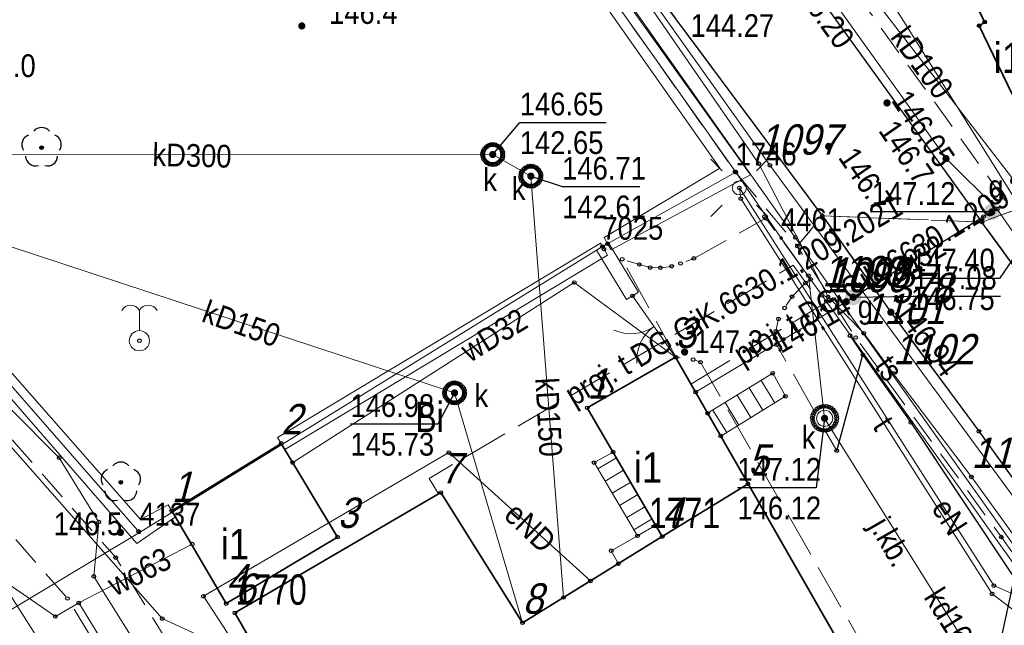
# Model space of a CAD drawing. Header units: metres. Extents: x 5548743 to 5556416, y 5707500 to 5714000.
# Tile 216 of 244: x 5554382 to 5554431, y 5710564 to 5710594. Entities that reach past the tile are written whole.
import ezdxf
from ezdxf.enums import TextEntityAlignment as Align

# ---------------------------------------------------------------- set-up
doc = ezdxf.new("R2010")
doc.units = ezdxf.units.M
for name, pattern in [('1.5_0.75', [2.25, 1.5, -0.75]), ('2.25_0.75', [3, 2.25, -0.75]), ('219-1000', [0]), ('otob_1000', [0])]:
    doc.linetypes.add(name, pattern=pattern)
doc.layers.get('0').update_dxf_attribs({"color": 2, "lineweight": 5})
doc.styles.get("Standard").update_dxf_attribs({"font": 'Working1250', "width": 0.75})
doc.linetypes.add('otdn_1000', pattern='A,7,0,[21,ksztalty.shx,S=0.7,R=0,X=0,Y=0]', length=7)

# ---------------------------------------------------------------- blocks, each defined once
blk = doc.blocks.new('PUNKTBUD')
at = {"color": 0}
blk.add_circle((0, 0), 0.09, dxfattribs=at)
blk = doc.blocks.new('203')
at = {"linetype": 'Continuous', "lineweight": 0}
h = blk.add_hatch(color=0, dxfattribs=at)
edge = h.paths.add_edge_path()
edge.add_arc((0, 0), 0.09, 0, 360)
blk = doc.blocks.new('US22')
at = {"color": 0, "linetype": 'Continuous', "lineweight": 0}
blk.add_circle((0, 0), 0.4, dxfattribs=at)
blk = doc.blocks.new('PW01')
at = {"linetype": 'Continuous', "lineweight": 13}
h = blk.add_hatch(color=0, dxfattribs=at)
edge = h.paths.add_edge_path()
edge.add_arc((0, 0), 0.18, 0, 360)
blk = doc.blocks.new('OK02')
at = {"color": 0, "linetype": 'Continuous', "lineweight": 0}
for centre, start, end in [((-2, 0), 0, 60), ((2, 0), 120, 180)]:
    blk.add_arc(centre, 2, start, end, dxfattribs=at)
blk = doc.blocks.new('US25')
at = {"linetype": 'Continuous', "lineweight": 13}
h = blk.add_hatch(color=0, dxfattribs=at)
edge = h.paths.add_edge_path()
edge.add_arc((0, 0), 0.4, 0, 360)
blk = doc.blocks.new('SM01')
at = {"color": 0, "linetype": 'Continuous', "lineweight": 13}
for p, q in [((-0.848, 0.848), (-1.414, 1.414)), ((0.849, 0.848), (1.414, 1.414)), ((-0.848, -0.849), (-1.414, -1.414)), ((0.849, -0.849), (1.414, -1.414))]:
    blk.add_line(p, q, dxfattribs=at)
blk.add_circle((0, 0), 0.35, dxfattribs=at)
blk = doc.blocks.new('OO021')
at = {"color": 0, "linetype": 'Continuous', "lineweight": 13}
blk.add_line((0, 0.5), (0, 1.5), dxfattribs=at)
blk.add_circle((0, 0), 0.5, dxfattribs=at)
for centre, start, end in [((-0.436, 1.256), 29.236, 150.764), ((0.438, 1.259), 28.834, 151.166)]:
    blk.add_arc(centre, 0.5, start, end, dxfattribs=at)
blk = doc.blocks.new('OP021')
at = {"linetype": 'Continuous', "lineweight": 13}
h = blk.add_hatch(color=0, dxfattribs=at)
edge = h.paths.add_edge_path()
edge.add_arc((0, 0), 0.1, 0, 360)
at = {"color": 0, "linetype": 'Continuous', "lineweight": -3}
for centre, start, end in [((0, 0.5), 38.316, 141.684), ((-0.476, 0.154), 110.388, 213.756), ((0.476, 0.154), 326.244, 69.612), ((-0.294, -0.404), 182.272, 285.64), ((0.294, -0.404), 254.36, 357.728), ((0.294, -0.404), 254.36, 357.728)]:
    blk.add_arc(centre, 0.5, start, end, dxfattribs=at)
blk = doc.blocks.new('SUEP1')
at = {"color": 0, "linetype": 'Continuous'}
for p, q in [((7.5, 0), (5.25, 0.75)), ((22.5, 0), (20.25, 0.75)), ((0, 0), (7.5, 0)), ((7.5, 0), (5.25, -0.75)), ((7.5, 0), (22.5, 0)), ((22.5, 0), (20.25, -0.75))]:
    blk.add_line(p, q, dxfattribs=at)
blk = doc.blocks.new('PIKIETAW1891')
at = {"color": 0}
blk.add_circle((0, 0), 0.09, dxfattribs=at)

msp = doc.modelspace()

# ---------------------------------------------------------------- linework, layer by layer
at = {"layer": '218-kontur użytku gruntowego', "color": 3, "linetype": 'CONTINUOUS', "lineweight": 18, "flags": 128}
for points in [[(5554417.28, 5710586.85), (5554385.57, 5710631.55)], [(5554385.57, 5710631.55), (5554417.28, 5710586.85)], [(5554425.26, 5710602.5), (5554429.61, 5710594.28)], [(5554429.61, 5710594.28), (5554425.26, 5710602.5)], [(5554365.87, 5710594.06), (5554387.76, 5710569.04)], [(5554387.76, 5710569.04), (5554365.87, 5710594.06)], [(5554429.61, 5710594.28), (5554429.33, 5710594.1)], [(5554429.33, 5710594.1), (5554429.61, 5710594.28)], [(5554429.33, 5710594.1), (5554433.33, 5710585.78)], [(5554433.33, 5710585.78), (5554429.33, 5710594.1)], [(5554410.68, 5710583.18), (5554417.28, 5710586.85)], [(5554417.28, 5710586.85), (5554410.68, 5710583.18)], [(5554419.53, 5710583.6), (5554417.28, 5710586.85)], [(5554417.28, 5710586.85), (5554419.53, 5710583.6)], [(5554432.55, 5710565.37), (5554419.53, 5710583.6)], [(5554419.53, 5710583.6), (5554432.55, 5710565.37)], [(5554387.76, 5710569.04), (5554410.68, 5710583.18)], [(5554410.68, 5710583.18), (5554387.76, 5710569.04)], [(5554387.76, 5710569.04), (5554380.69, 5710564.8)], [(5554380.69, 5710564.8), (5554387.76, 5710569.04)]]:
    msp.add_lwpolyline(points, dxfattribs=at)
at = {"layer": '219-działka ewidencyjna', "color": 7, "linetype": '219-1000', "lineweight": 18, "flags": 128}
for points in [[(5554385.57, 5710631.55), (5554417.28, 5710586.85)], [(5554425.26, 5710602.5), (5554429.61, 5710594.28)], [(5554365.87, 5710594.06), (5554387.76, 5710569.04)], [(5554429.61, 5710594.28), (5554429.33, 5710594.1)], [(5554429.33, 5710594.1), (5554433.33, 5710585.78)], [(5554417.28, 5710586.85), (5554410.68, 5710583.18)], [(5554417.28, 5710586.85), (5554419.53, 5710583.6)], [(5554419.53, 5710583.6), (5554432.55, 5710565.37)], [(5554410.68, 5710583.18), (5554387.76, 5710569.04)]]:
    msp.add_lwpolyline(points, dxfattribs=at)
at = {"layer": '312-budynek ewidencyjny', "color": 7, "linetype": 'CONTINUOUS', "lineweight": 35, "flags": 128}
for points in [[(5554429.61, 5710594.28), (5554429.2, 5710595.08)], [(5554429.33, 5710594.1), (5554429.61, 5710594.28)], [(5554430.96, 5710590.71), (5554429.33, 5710594.1)], [(5554409.93, 5710575.2), (5554414.3, 5710577.71)], [(5554414.3, 5710577.71), (5554417.89, 5710571.44)], [(5554413.64, 5710568.83), (5554409.93, 5710575.2)], [(5554389.36, 5710570.1), (5554394.78, 5710573.44)], [(5554394.78, 5710573.44), (5554397.57, 5710568.81)], [(5554417.89, 5710571.44), (5554413.64, 5710568.83)], [(5554413.64, 5710568.83), (5554417.89, 5710571.44)], [(5554417.89, 5710571.44), (5554424.04, 5710560.72)], [(5554392.49, 5710565.06), (5554402.68, 5710571.01)], [(5554402.68, 5710571.01), (5554406.73, 5710564.57)], [(5554392.06, 5710565.52), (5554389.36, 5710570.1)], [(5554397.57, 5710568.81), (5554392.06, 5710565.52)], [(5554406.73, 5710564.57), (5554413.64, 5710568.83)], [(5554402.22, 5710548.16), (5554392.49, 5710565.06)]]:
    msp.add_lwpolyline(points, dxfattribs=at)
at = {"layer": '352-schody', "color": 7, "linetype": 'CONTINUOUS', "lineweight": 18, "flags": 128}
for points in [[(5554419.74, 5710575.77), (5554416.54, 5710573.8), (5554415.89, 5710574.93), (5554419.11, 5710576.91)], [(5554419.74, 5710575.77), (5554416.54, 5710573.8), (5554415.89, 5710574.93), (5554419.11, 5710576.91)], [(5554413.32, 5710569.39), (5554412.42, 5710568.87), (5554410.27, 5710572.49), (5554411.21, 5710573.01)], [(5554413.32, 5710569.39), (5554412.42, 5710568.87), (5554410.27, 5710572.49), (5554411.21, 5710573.01)]]:
    msp.add_lwpolyline(points, close=True, dxfattribs=at)
for points in [[(5554419.222, 5710575.451), (5554418.54, 5710576.56)], [(5554418.626, 5710575.084), (5554417.944, 5710576.193)], [(5554418.03, 5710574.717), (5554417.348, 5710575.826)], [(5554416.838, 5710573.983), (5554416.155, 5710575.093)], [(5554417.434, 5710574.35), (5554416.751, 5710575.46)], [(5554411.375, 5710572.727), (5554410.454, 5710572.18)], [(5554411.727, 5710572.122), (5554410.811, 5710571.578)], [(5554412.08, 5710571.518), (5554411.169, 5710570.976)], [(5554412.432, 5710570.913), (5554411.526, 5710570.375)], [(5554412.785, 5710570.308), (5554411.884, 5710569.773)], [(5554413.137, 5710569.703), (5554412.241, 5710569.171)]]:
    msp.add_lwpolyline(points, dxfattribs=at)
at = {"layer": 'brama', "color": 7, "linetype": 'otob_1000', "lineweight": 18, "flags": 128}
msp.add_lwpolyline([(5554414.3, 5710577.71), (5554412.17, 5710580.74)], dxfattribs=at)
at = {"layer": 'chodnik', "color": 7, "linetype": '1.5_0.75', "lineweight": 18, "flags": 128}
for points in [[(5554323.63, 5710713.31), (5554326.52, 5710709.16), (5554339.47, 5710691.89), (5554356.75, 5710669.05), (5554369.9, 5710652.17), (5554375.24, 5710645.27), (5554382.14, 5710636.36), (5554385.57, 5710631.55), (5554417.28, 5710586.85), (5554420.33, 5710583.2), (5554421.57, 5710584.7), (5554394.12, 5710621.57), (5554370.14, 5710654.01), (5554350.19, 5710680.11), (5554349.5, 5710681.17), (5554338.47, 5710695.86), (5554328.36, 5710709.29), (5554324.94, 5710714.22)], [(5554429.47, 5710584.39), (5554430.99, 5710584.95), (5554421.86, 5710597.62), (5554422.73, 5710598.15), (5554425.63, 5710598.52), (5554423.44, 5710601.49), (5554425.26, 5710602.5), (5554431.17, 5710605.11), (5554438.07, 5710607.99), (5554444.91, 5710611.36), (5554452.11, 5710615.02), (5554452.61, 5710615.32), (5554452.13, 5710615.92), (5554451.37, 5710616.17), (5554450.17, 5710615.94), (5554426.32, 5710604.38), (5554420.54, 5710601.39), (5554419.68, 5710600.26), (5554419.6, 5710598.38), (5554420.55, 5710596.74)], [(5554409.6, 5710545.62), (5554415.1, 5710548.81), (5554424.57, 5710554.26), (5554423.48, 5710556.08), (5554421.45, 5710554.89), (5554419.97, 5710557.46), (5554419.57, 5710558.15), (5554416.73, 5710556.51), (5554417.08, 5710555.92), (5554418.62, 5710553.3), (5554415.59, 5710551.64), (5554414.79, 5710552.95), (5554411.31, 5710550.93), (5554410.54, 5710552.2), (5554410.21, 5710552.76), (5554407.17, 5710551.01), (5554407.6, 5710550.29), (5554409.1, 5710547.77), (5554402.53, 5710543.98), (5554402, 5710544.89), (5554401.03, 5710544.35), (5554386.59, 5710567.79), (5554374.1, 5710581.99), (5554358.19, 5710600.16), (5554356.05, 5710597.82), (5554384.2, 5710565.77), (5554398.04, 5710543.15), (5554393.98, 5710542.22), (5554393.69, 5710541.86), (5554394.87, 5710540.63), (5554399, 5710541.59), (5554401.02, 5710538.25), (5554402.9, 5710535.82), (5554401.94, 5710535.09), (5554403.5, 5710533.11), (5554404.4, 5710533.82), (5554408.42, 5710528.67), (5554407.51, 5710528), (5554409.02, 5710525.97), (5554409.97, 5710526.73), (5554411.75, 5710524.49), (5554416.03, 5710519.11), (5554418.7, 5710520.56), (5554418.31, 5710521.08), (5554416.25, 5710523.69), (5554414.24, 5710526.31), (5554408.62, 5710533.5), (5554406.48, 5710536.28), (5554403.82, 5710539.7), (5554402.71, 5710541.62)], [(5554466.39, 5710585.08), (5554460.03, 5710581.25), (5554453.6, 5710577.34), (5554446.51, 5710572.98), (5554442.05, 5710570.16), (5554441.5, 5710570.28), (5554440.12, 5710572.89), (5554439.51, 5710572.75), (5554432.54, 5710582.84), (5554430.99, 5710584.95), (5554429.47, 5710584.39), (5554431.23, 5710581.96), (5554434.35, 5710577.59), (5554438.36, 5710572.05), (5554439.95, 5710569.9), (5554441.22, 5710568.77), (5554441.78, 5710568.52), (5554442.5, 5710568.43), (5554467.38, 5710583.62)], [(5554450.55, 5710542.97), (5554444.67, 5710551.74), (5554435.98, 5710564.78), (5554432.11, 5710570.18), (5554429.32, 5710574.04), (5554424.96, 5710579.93), (5554421.57, 5710584.7), (5554420.33, 5710583.2), (5554423.22, 5710578.68), (5554430.43, 5710568.81), (5554434.23, 5710563.44), (5554435.47, 5710561.55), (5554438.15, 5710557.6), (5554442.92, 5710550.53), (5554448.71, 5710541.81)]]:
    msp.add_lwpolyline(points, close=True, dxfattribs=at)
at = {"layer": 'inny obiekt trwale związany z budynkiem (powierzchnia)', "color": 7, "linetype": 'CONTINUOUS', "lineweight": 18, "flags": 128}
msp.add_lwpolyline([(5554411.12, 5710568.13), (5554412.42, 5710568.87), (5554413.32, 5710569.39), (5554413.64, 5710568.83), (5554411.47, 5710567.49)], close=True, dxfattribs=at)
at = {"layer": 'jezdnia', "color": 7, "linetype": '2.25_0.75', "lineweight": 18, "flags": 128}
for points in [[(5554421.57, 5710584.7), (5554429.47, 5710584.39), (5554420.55, 5710596.74), (5554419.6, 5710598.38), (5554414.27, 5710606.27), (5554412.85, 5710607.28), (5554397.95, 5710627.83), (5554396.98, 5710629.38), (5554375.33, 5710656.67), (5554354.72, 5710685.09), (5554349.5, 5710681.17), (5554350.19, 5710680.11), (5554370.14, 5710654.01), (5554394.12, 5710621.57)], [(5554420.99, 5710581.56), (5554418.77, 5710584.58), (5554415.21, 5710582.59), (5554414.55, 5710582.34), (5554414.11, 5710582.2), (5554413.55, 5710582.13), (5554413.04, 5710582.14), (5554412.51, 5710582.29), (5554411.66, 5710582.55), (5554414.34, 5710577.69), (5554415.17, 5710577.59), (5554415.54, 5710577.46), (5554425, 5710560.96), (5554425.26, 5710560.48), (5554425.39, 5710560.01), (5554425.41, 5710559.65), (5554425.39, 5710559.18), (5554425.27, 5710558.65), (5554425.14, 5710558.2), (5554424.9, 5710557.6), (5554424.61, 5710557.13), (5554424.15, 5710556.65), (5554423.48, 5710556.08), (5554424.57, 5710554.26), (5554430.08, 5710557.92), (5554434.27, 5710560.71), (5554435.47, 5710561.55), (5554434.23, 5710563.44), (5554429.65, 5710560.27), (5554431.06, 5710566.8), (5554425.95, 5710574.48), (5554423.58, 5710577.82), (5554422.28, 5710573.08), (5554419.3, 5710578.33), (5554419.24, 5710578.65), (5554419.27, 5710578.99), (5554419.4, 5710579.6), (5554419.7, 5710580.14), (5554420.07, 5710580.7), (5554420.73, 5710581.38)], [(5554450.55, 5710542.97), (5554456.35, 5710545.55), (5554453.9, 5710549.14), (5554446.31, 5710560.51), (5554445.95, 5710561.98), (5554441.22, 5710568.77), (5554439.95, 5710569.9), (5554438.36, 5710572.05), (5554434.35, 5710577.59), (5554431.23, 5710581.96), (5554429.47, 5710584.39), (5554421.57, 5710584.7), (5554424.96, 5710579.93), (5554429.32, 5710574.04), (5554432.11, 5710570.18), (5554435.98, 5710564.78), (5554444.67, 5710551.74)]]:
    msp.add_lwpolyline(points, close=True, dxfattribs=at)
at = {"layer": 'komora podziemna', "color": 34, "linetype": 'CONTINUOUS', "lineweight": 18, "flags": 128}
msp.add_lwpolyline([(5554421.26, 5710574.25), (5554421.18, 5710574.35), (5554421.12, 5710574.46), (5554421.09, 5710574.58), (5554421.08, 5710574.7), (5554421.1, 5710574.83), (5554421.14, 5710574.94), (5554421.21, 5710575.05), (5554421.3, 5710575.14), (5554421.4, 5710575.21), (5554421.52, 5710575.26), (5554421.64, 5710575.28), (5554421.77, 5710575.27), (5554421.89, 5710575.24), (5554422, 5710575.19), (5554422.1, 5710575.11), (5554422.18, 5710575.01), (5554422.24, 5710574.9), (5554422.27, 5710574.78), (5554422.28, 5710574.66), (5554422.26, 5710574.53), (5554422.22, 5710574.42), (5554422.15, 5710574.31), (5554422.06, 5710574.22), (5554421.96, 5710574.15), (5554421.84, 5710574.1), (5554421.72, 5710574.08), (5554421.59, 5710574.09), (5554421.47, 5710574.12), (5554421.36, 5710574.17)], close=True, dxfattribs=at)
at = {"layer": 'krawężnik', "color": 7, "linetype": 'CONTINUOUS', "lineweight": 25, "flags": 128}
for points in [[(5554421.57, 5710584.7), (5554394.12, 5710621.57), (5554370.14, 5710654.01), (5554350.19, 5710680.11), (5554349.5, 5710681.17), (5554338.47, 5710695.86), (5554328.36, 5710709.29), (5554324.94, 5710714.22)], [(5554452.61, 5710615.32), (5554452.13, 5710615.92), (5554451.37, 5710616.17), (5554450.17, 5710615.94), (5554426.32, 5710604.38), (5554420.54, 5710601.39), (5554419.68, 5710600.26), (5554419.6, 5710598.38), (5554420.55, 5710596.74), (5554429.47, 5710584.39)], [(5554421.57, 5710584.7), (5554424.96, 5710579.93), (5554429.32, 5710574.04), (5554432.11, 5710570.18), (5554435.98, 5710564.78), (5554444.67, 5710551.74), (5554450.55, 5710542.97)], [(5554439.96, 5710569.88), (5554438.36, 5710572.05), (5554434.35, 5710577.59), (5554431.23, 5710581.96), (5554429.47, 5710584.39)], [(5554422.94, 5710578.77), (5554423.58, 5710577.82)], [(5554422.28, 5710573.08), (5554423.58, 5710577.82)], [(5554423.58, 5710577.82), (5554425.95, 5710574.48), (5554431.06, 5710566.8), (5554429.65, 5710560.27), (5554434.23, 5710563.44), (5554435.47, 5710561.55), (5554434.27, 5710560.71), (5554430.08, 5710557.92)]]:
    msp.add_lwpolyline(points, dxfattribs=at)
at = {"layer": 'obudowa ochronna przewodu', "color": 7, "linetype": 'CONTINUOUS', "lineweight": 25, "flags": 128}
msp.add_lwpolyline([(5554422.75, 5710580.45), (5554423.1, 5710580.67), (5554429.55, 5710584.66)], dxfattribs=at)
at = {"layer": 'przewód elektroenergetyczny podziemny', "color": 1, "linetype": 'CONTINUOUS', "lineweight": 18, "flags": 128}
for points in [[(5554396.74, 5710637.56), (5554398.91, 5710631.7), (5554413.79, 5710611.76), (5554417.91, 5710606.97), (5554420.9, 5710601.33), (5554425.41, 5710594.62), (5554440.73, 5710570.16), (5554441.76, 5710569.31), (5554444.92, 5710571.7), (5554445.59, 5710571.37), (5554447.05, 5710571.93), (5554466.29, 5710583.95), (5554467.82, 5710585.54), (5554469.46, 5710586.99), (5554470, 5710588.24)], [(5554393.05, 5710564.09), (5554391.96, 5710563.37), (5554388.89, 5710564.78), (5554371.69, 5710584.28), (5554364.73, 5710593.96), (5554364.87, 5710603.25), (5554374.89, 5710620.4), (5554380.87, 5710627.93)], [(5554447.43, 5710536.26), (5554449.38, 5710538.96), (5554449.1, 5710539.91), (5554446.11, 5710544.72), (5554432.51, 5710564.42), (5554432.38, 5710565.37), (5554430.06, 5710566.41), (5554417.46, 5710586.08)], [(5554388.94, 5710561.37), (5554385.5, 5710566.86), (5554385.75, 5710569.55), (5554383.79, 5710572.73), (5554371.52, 5710585.06), (5554364.97, 5710580.58), (5554347.59, 5710565.65), (5554346.18, 5710565.45), (5554345.49, 5710563.74), (5554339.15, 5710558.74), (5554337.12, 5710560.89), (5554336.97, 5710562.87)], [(5554393.05, 5710564.09), (5554392.36, 5710563.71), (5554390.93, 5710565.88), (5554403.08, 5710572.99), (5554410.09, 5710566.64)]]:
    msp.add_lwpolyline(points, dxfattribs=at)
at = {"layer": 'przewód gazowy', "color": 40, "linetype": 'CONTINUOUS', "lineweight": 18, "flags": 128}
for points in [[(5554458.63, 5710544.72), (5554452.81, 5710552.45), (5554445.41, 5710563.26), (5554445.14, 5710563.64), (5554442.44, 5710567.41), (5554430.23, 5710585.03), (5554427.69, 5710587.53), (5554416.65, 5710602.98)], [(5554430.23, 5710585.03), (5554429.96, 5710584.89), (5554429.55, 5710584.66), (5554423.1, 5710580.67), (5554422.75, 5710580.45), (5554415.29, 5710575.98)]]:
    msp.add_lwpolyline(points, dxfattribs=at)
at = {"layer": 'przewód kanalizacyjny', "color": 34, "linetype": 'CONTINUOUS', "lineweight": 18, "flags": 128}
for points in [[(5554419.48, 5710601.47), (5554432.44, 5710584.66), (5554437.45, 5710586.19), (5554437.6, 5710585.6)], [(5554367.47, 5710587.74), (5554403.36, 5710575.94), (5554406.73, 5710564.57)], [(5554405.25, 5710587.73), (5554367.47, 5710587.74)], [(5554416.59, 5710543.02), (5554406.44, 5710541.92), (5554396.94, 5710541.48), (5554367.47, 5710587.74)], [(5554405.25, 5710587.73), (5554407.14, 5710586.66), (5554408.76, 5710565.82)], [(5554436.54, 5710550.44), (5554432.08, 5710558.07), (5554421.68, 5710574.68), (5554420.88, 5710581.74)]]:
    msp.add_lwpolyline(points, dxfattribs=at)
at = {"layer": 'przewód telekomunikacyjny podziemny', "color": 30, "linetype": 'CONTINUOUS', "lineweight": 18, "flags": 128}
for points in [[(5554446.39, 5710546), (5554438, 5710558.61), (5554420.23, 5710583.63), (5554400.56, 5710611.46), (5554390.86, 5710625.65), (5554379.37, 5710640.87), (5554363.85, 5710660.95), (5554356.41, 5710670.49), (5554340.96, 5710690.97), (5554324.08, 5710713.52), (5554322.07, 5710717.37), (5554318.83, 5710725.14), (5554317.4, 5710729.49), (5554313.96, 5710747.36), (5554310.1, 5710767.3), (5554307.07, 5710783.72), (5554304.42, 5710793.03), (5554300.46, 5710804.82), (5554292.87, 5710822.58)], [(5554463.96, 5710526.5), (5554462.85, 5710526.03), (5554461.35, 5710526.43), (5554450.63, 5710541.17), (5554432.61, 5710568.64), (5554418.97, 5710587.2), (5554405.21, 5710606.55), (5554390.24, 5710627.44), (5554367.89, 5710656.4), (5554350.5, 5710678.99), (5554328.33, 5710708.59)], [(5554451.62, 5710615.26), (5554451.25, 5710615.01), (5554445.5, 5710612.03), (5554439.88, 5710609.43), (5554431.8, 5710606.18), (5554420.5, 5710599.89), (5554413.04, 5710595.05), (5554418.43, 5710587.27), (5554421.85, 5710580.69), (5554423.62, 5710578.89), (5554425.07, 5710576.9), (5554428.95, 5710571.78), (5554432.09, 5710567.46), (5554439.67, 5710557.33), (5554446.17, 5710546.45), (5554449.55, 5710541.81), (5554450.74, 5710539.67), (5554440.28, 5710534.28), (5554434.87, 5710531.22), (5554426.77, 5710526.7), (5554421.99, 5710524.3), (5554412.76, 5710518.69), (5554409.67, 5710523.11), (5554408.89, 5710523.91)], [(5554417.46, 5710586.08), (5554417.53, 5710585.55), (5554429.97, 5710566), (5554432.27, 5710564.26), (5554445.48, 5710544.65), (5554445.62, 5710544.44), (5554445.73, 5710544.23), (5554449.01, 5710539.11), (5554441.92, 5710533.29), (5554441.76, 5710533.08), (5554441.56, 5710532.94), (5554421.13, 5710522.34)], [(5554421.56, 5710580.76), (5554421.85, 5710580.69), (5554421.77, 5710580.47)]]:
    msp.add_lwpolyline(points, dxfattribs=at)
at = {"layer": 'przewód telekomunikacyjny podziemny - ob. projektowany', "color": 30, "linetype": '2.25_0.75', "lineweight": 18, "flags": 128}
for points in [[(5554402.56, 5710570.94), (5554402.1, 5710571.71), (5554420.13, 5710582.26), (5554421.53, 5710580.28)], [(5554415.06, 5710576.37), (5554421.53, 5710580.28), (5554422.36, 5710580.81)]]:
    msp.add_lwpolyline(points, dxfattribs=at)
at = {"layer": 'przewód wodociągowy', "color": 5, "linetype": 'CONTINUOUS', "lineweight": 18, "flags": 128}
for points in [[(5554395.35, 5710572.49), (5554409.29, 5710581.4), (5554414.3, 5710577.71)], [(5554362.73, 5710570.1), (5554374.69, 5710571.02), (5554383.6, 5710564.88)], [(5554384.76, 5710565.55), (5554390.38, 5710568.46)], [(5554383.6, 5710564.88), (5554384.76, 5710565.55)], [(5554384.76, 5710565.55), (5554389.21, 5710558.29), (5554415.76, 5710525.14)]]:
    msp.add_lwpolyline(points, dxfattribs=at)
at = {"layer": 'rzedna-Atr2', "color": 7, "flags": 128}
for points in [[(5554405.25, 5710587.73), (5554406.59, 5710589.32), (5554410.873, 5710589.32)], [(5554407.14, 5710586.66), (5554408.69, 5710586.14), (5554412.534, 5710586.14)], [(5554429.96, 5710584.89), (5554427.91, 5710584.89), (5554424.018, 5710584.89)], [(5554432.44, 5710584.66), (5554430.33, 5710581.6), (5554425.96, 5710581.6)], [(5554423.1, 5710580.67), (5554426.06, 5710580.73), (5554430.382, 5710580.73)], [(5554403.36, 5710575.94), (5554402.54, 5710574.4), (5554398.21, 5710574.4)], [(5554421.68, 5710574.68), (5554421.26, 5710571.25), (5554417.368, 5710571.25)]]:
    msp.add_lwpolyline(points, dxfattribs=at)
at = {"layer": 'studnia kanalizacyjna', "color": 34, "linetype": 'CONTINUOUS', "lineweight": 18, "flags": 128}
for points in [[(5554405.75, 5710587.74), (5554405.75, 5710587.64), (5554405.72, 5710587.54), (5554405.66, 5710587.45), (5554405.59, 5710587.37), (5554405.51, 5710587.3), (5554405.41, 5710587.25), (5554405.32, 5710587.23), (5554405.22, 5710587.23), (5554405.11, 5710587.24), (5554405.01, 5710587.29), (5554404.93, 5710587.35), (5554404.86, 5710587.43), (5554404.8, 5710587.52), (5554404.77, 5710587.62), (5554404.75, 5710587.72), (5554404.76, 5710587.82), (5554404.79, 5710587.92), (5554404.85, 5710588.01), (5554404.92, 5710588.09), (5554404.99, 5710588.15), (5554405.09, 5710588.2), (5554405.19, 5710588.23), (5554405.29, 5710588.23), (5554405.39, 5710588.21), (5554405.49, 5710588.16), (5554405.58, 5710588.11), (5554405.65, 5710588.03), (5554405.71, 5710587.94), (5554405.74, 5710587.84)], [(5554407.64, 5710586.67), (5554407.63, 5710586.57), (5554407.6, 5710586.47), (5554407.55, 5710586.38), (5554407.48, 5710586.3), (5554407.4, 5710586.24), (5554407.3, 5710586.18), (5554407.2, 5710586.16), (5554407.1, 5710586.16), (5554407, 5710586.18), (5554406.9, 5710586.22), (5554406.82, 5710586.28), (5554406.75, 5710586.36), (5554406.68, 5710586.45), (5554406.65, 5710586.55), (5554406.64, 5710586.65), (5554406.65, 5710586.75), (5554406.67, 5710586.85), (5554406.73, 5710586.94), (5554406.8, 5710587.02), (5554406.88, 5710587.08), (5554406.98, 5710587.14), (5554407.08, 5710587.16), (5554407.18, 5710587.16), (5554407.28, 5710587.14), (5554407.38, 5710587.1), (5554407.46, 5710587.04), (5554407.53, 5710586.96), (5554407.59, 5710586.87), (5554407.63, 5710586.77)], [(5554403.2, 5710576.42), (5554403.3, 5710576.44), (5554403.4, 5710576.44), (5554403.5, 5710576.42), (5554403.6, 5710576.38), (5554403.68, 5710576.32), (5554403.76, 5710576.24), (5554403.82, 5710576.15), (5554403.85, 5710576.05), (5554403.86, 5710575.95), (5554403.85, 5710575.85), (5554403.83, 5710575.75), (5554403.77, 5710575.66), (5554403.7, 5710575.58), (5554403.62, 5710575.52), (5554403.52, 5710575.46), (5554403.42, 5710575.44), (5554403.32, 5710575.44), (5554403.22, 5710575.46), (5554403.12, 5710575.5), (5554403.04, 5710575.56), (5554402.97, 5710575.64), (5554402.91, 5710575.73), (5554402.87, 5710575.83), (5554402.86, 5710575.93), (5554402.87, 5710576.03), (5554402.9, 5710576.13), (5554402.96, 5710576.22), (5554403.02, 5710576.3), (5554403.1, 5710576.36)]]:
    msp.add_lwpolyline(points, close=True, dxfattribs=at)
at = {"layer": 'ściana oporowa (linia)', "color": 0, "linetype": 'otdn_1000', "lineweight": 18}
for p, q in [((5554386.144, 5710630.137), (5554416.49, 5710587.06)), ((5554387.81, 5710569.683), (5554366.244, 5710594.201)), ((5554416.49, 5710587.06), (5554410.768, 5710583.624)), ((5554410.58, 5710583.35), (5554394.6, 5710573.74)), ((5554410.58, 5710583.35), (5554410.76, 5710583.05)), ((5554410.768, 5710583.624), (5554410.94, 5710583.32)), ((5554410.381, 5710582.998), (5554410.68, 5710583.18)), ((5554410.381, 5710582.998), (5554411.871, 5710580.558)), ((5554411.871, 5710580.558), (5554412.17, 5710580.74)), ((5554394.6, 5710573.74), (5554394.78, 5710573.44)), ((5554389.177, 5710570.398), (5554387.81, 5710569.683)), ((5554389.177, 5710570.398), (5554389.36, 5710570.1))]:
    msp.add_line(p, q, dxfattribs=at)
at = {"layer": 'ściana oporowa (linia)', "color": 0, "lineweight": 18}
for p, q in [((5554386.716, 5710630.543), (5554418.01, 5710586.72)), ((5554387.63, 5710568.497), (5554365.496, 5710593.919)), ((5554418.01, 5710586.72), (5554411.112, 5710583.016)), ((5554410.979, 5710583.362), (5554410.68, 5710583.18)), ((5554411.112, 5710583.016), (5554410.94, 5710583.32)), ((5554410.979, 5710583.362), (5554412.469, 5710580.922)), ((5554410.94, 5710582.75), (5554410.76, 5710583.05)), ((5554410.94, 5710582.75), (5554394.96, 5710573.14)), ((5554412.469, 5710580.922), (5554412.17, 5710580.74)), ((5554394.96, 5710573.14), (5554394.78, 5710573.44)), ((5554389.543, 5710569.802), (5554387.63, 5710568.497)), ((5554389.543, 5710569.802), (5554389.36, 5710570.1))]:
    msp.add_line(p, q, dxfattribs=at)

# ---------------------------------------------------------------- block references
at = {"layer": '203-punkt graniczny', "color": 7, "linetype": 'CONTINUOUS', "lineweight": 18}
for p in [(5554429.33, 5710594.1), (5554429.61, 5710594.28), (5554417.28, 5710586.85), (5554419.53, 5710583.6), (5554410.68, 5710583.18), (5554387.76, 5710569.04)]:
    msp.add_blockref('203', p, dxfattribs=at)
at = {"layer": 'brama', "color": 7, "linetype": 'CONTINUOUS', "lineweight": 18, "rotation": 125.106}
msp.add_blockref('OK02', (5554413.235, 5710579.225), dxfattribs=at)
at = {"layer": 'drzewo liściaste', "color": 94, "linetype": 'CONTINUOUS', "lineweight": 18}
for p in [(5554382.92, 5710588.07), (5554386.84, 5710571.52)]:
    msp.add_blockref('OP021', p, dxfattribs=at)
at = {"layer": 'fontanna', "color": 7, "linetype": 'CONTINUOUS', "lineweight": 18}
msp.add_blockref('OO021', (5554387.76, 5710578.52), dxfattribs=at)
at = {"layer": 'latarnia', "color": 7, "linetype": 'CONTINUOUS', "lineweight": 18}
msp.add_blockref('SM01', (5554417.46, 5710586.08), dxfattribs=at)
at = {"layer": 'pikieta naturalna', "color": 7, "linetype": 'CONTINUOUS', "lineweight": 13}
for p in [(5554395.8, 5710594.09), (5554424.77, 5710590.28), (5554421.88, 5710588.13), (5554414.75, 5710577.96), (5554386.82, 5710569.04)]:
    msp.add_blockref('PW01', p, dxfattribs=at)
at = {"layer": 'pikieta sztuczna', "color": 7, "linetype": 'CONTINUOUS', "lineweight": 13}
msp.add_blockref('PW01', (5554424.96, 5710579.93), dxfattribs=at)
at = {"layer": 'przewód elektroenergetyczny niskiego napięcia', "color": 1, "linetype": 'CONTINUOUS', "lineweight": 18, "rotation": 307.193}
msp.add_blockref('SUEP1', (5554376.77, 5710567.41), dxfattribs=at)
at = {"layer": 'Punkt budynku', "color": 5, "linetype": 'CONTINUOUS', "lineweight": 13}
for p in [(5554429.33, 5710594.1), (5554429.61, 5710594.28), (5554414.3, 5710577.71), (5554419.11, 5710576.91), (5554419.74, 5710575.77), (5554409.93, 5710575.2), (5554415.89, 5710574.93), (5554416.54, 5710573.8), (5554394.78, 5710573.44), (5554411.21, 5710573.01), (5554410.27, 5710572.49), (5554417.89, 5710571.44), (5554402.68, 5710571.01), (5554389.36, 5710570.1), (5554413.32, 5710569.39), (5554397.57, 5710568.81), (5554412.42, 5710568.87), (5554413.64, 5710568.83), (5554411.12, 5710568.13), (5554411.47, 5710567.49), (5554392.06, 5710565.52), (5554392.49, 5710565.06), (5554406.73, 5710564.57)]:
    msp.add_blockref('PUNKTBUD', p, dxfattribs=at)
at = {"layer": 'Punkt roboczy BDOT GESUT K1', "color": 6, "linetype": 'CONTINUOUS', "lineweight": 18}
for p in [(5554395.8, 5710594.09), (5554424.77, 5710590.28), (5554404.92, 5710588.09), (5554404.99, 5710588.15), (5554405.09, 5710588.2), (5554405.19, 5710588.23), (5554405.29, 5710588.23), (5554405.39, 5710588.21), (5554405.49, 5710588.16), (5554405.58, 5710588.11), (5554421.88, 5710588.13), (5554382.92, 5710588.07), (5554404.75, 5710587.72), (5554404.76, 5710587.82), (5554404.77, 5710587.62), (5554404.79, 5710587.92), (5554404.85, 5710588.01), (5554405.25, 5710587.73), (5554405.25, 5710587.73), (5554405.25, 5710587.73), (5554405.65, 5710588.03), (5554405.71, 5710587.94), (5554405.74, 5710587.84), (5554405.75, 5710587.74), (5554405.75, 5710587.64), (5554404.8, 5710587.52), (5554404.86, 5710587.43), (5554404.93, 5710587.35), (5554405.01, 5710587.29), (5554405.11, 5710587.24), (5554405.22, 5710587.23), (5554405.32, 5710587.23), (5554405.41, 5710587.25), (5554405.51, 5710587.3), (5554405.59, 5710587.37), (5554405.66, 5710587.45), (5554405.72, 5710587.54), (5554406.98, 5710587.14), (5554407.08, 5710587.16), (5554407.18, 5710587.16), (5554407.28, 5710587.14), (5554418.43, 5710587.27), (5554418.97, 5710587.2), (5554427.69, 5710587.53), (5554427.69, 5710587.53), (5554406.64, 5710586.65), (5554406.65, 5710586.75), (5554406.67, 5710586.85), (5554406.73, 5710586.94), (5554406.8, 5710587.02), (5554406.88, 5710587.08), (5554407.14, 5710586.66), (5554407.14, 5710586.66), (5554407.38, 5710587.1), (5554407.46, 5710587.04), (5554407.53, 5710586.96), (5554407.59, 5710586.87), (5554407.63, 5710586.77), (5554407.64, 5710586.67), (5554417.25, 5710586.89), (5554417.28, 5710586.85), (5554406.65, 5710586.55), (5554406.68, 5710586.45), (5554406.75, 5710586.36), (5554406.82, 5710586.28), (5554406.9, 5710586.22), (5554407, 5710586.18), (5554407.1, 5710586.16), (5554407.2, 5710586.16), (5554407.3, 5710586.18), (5554407.4, 5710586.24), (5554407.48, 5710586.3), (5554407.55, 5710586.38), (5554407.6, 5710586.47), (5554407.63, 5710586.57), (5554417.46, 5710586.08), (5554417.46, 5710586.08), (5554417.46, 5710586.08), (5554417.53, 5710585.55), (5554421.57, 5710584.7), (5554421.57, 5710584.7), (5554421.57, 5710584.7), (5554421.57, 5710584.7), (5554421.57, 5710584.7), (5554421.57, 5710584.7), (5554429.96, 5710584.89), (5554429.96, 5710584.89), (5554430.23, 5710585.03), (5554430.23, 5710585.03), (5554418.71, 5710584.65), (5554418.77, 5710584.58), (5554429.47, 5710584.39), (5554429.47, 5710584.39), (5554429.47, 5710584.39), (5554429.47, 5710584.39), (5554429.47, 5710584.39), (5554429.47, 5710584.39), (5554429.55, 5710584.66), (5554429.55, 5710584.66), (5554410.94, 5710583.32), (5554420.23, 5710583.63), (5554410.68, 5710583.18), (5554410.76, 5710583.05), (5554420.33, 5710583.2), (5554420.33, 5710583.2), (5554411.66, 5710582.55), (5554412.51, 5710582.29), (5554414.55, 5710582.34), (5554415.21, 5710582.59), (5554413.04, 5710582.14), (5554413.55, 5710582.13), (5554414.11, 5710582.2), (5554409.29, 5710581.4), (5554420.73, 5710581.38), (5554420.88, 5710581.74), (5554420.88, 5710581.74), (5554420.99, 5710581.56), (5554412.17, 5710580.74), (5554412.17, 5710580.74), (5554420.07, 5710580.7), (5554421.56, 5710580.76), (5554421.77, 5710580.47), (5554421.85, 5710580.69), (5554421.85, 5710580.69), (5554422.75, 5710580.45), (5554422.75, 5710580.45), (5554422.75, 5710580.45), (5554423.1, 5710580.67), (5554423.1, 5710580.67), (5554423.1, 5710580.67), (5554419.7, 5710580.14), (5554424.96, 5710579.93), (5554424.96, 5710579.93), (5554424.96, 5710579.93), (5554424.96, 5710579.93), (5554419.4, 5710579.6), (5554419.27, 5710578.99), (5554423.62, 5710578.89), (5554387.76, 5710578.52), (5554419.24, 5710578.65), (5554419.3, 5710578.33), (5554422.94, 5710578.77), (5554423.22, 5710578.68), (5554414.75, 5710577.96), (5554414.3, 5710577.71), (5554414.3, 5710577.71), (5554414.34, 5710577.69), (5554415.17, 5710577.59), (5554415.54, 5710577.46), (5554423.58, 5710577.82), (5554423.58, 5710577.82), (5554423.58, 5710577.82), (5554423.58, 5710577.82), (5554425.07, 5710576.9), (5554403.2, 5710576.42), (5554403.3, 5710576.44), (5554403.4, 5710576.44), (5554403.5, 5710576.42), (5554403.6, 5710576.38), (5554402.86, 5710575.93), (5554402.87, 5710576.03), (5554402.9, 5710576.13), (5554402.96, 5710576.22), (5554403.02, 5710576.3), (5554403.1, 5710576.36), (5554403.36, 5710575.94), (5554403.36, 5710575.94), (5554403.68, 5710576.32), (5554403.76, 5710576.24), (5554403.82, 5710576.15), (5554403.85, 5710576.05), (5554403.86, 5710575.95), (5554415.29, 5710575.98), (5554402.87, 5710575.83), (5554402.91, 5710575.73), (5554402.97, 5710575.64), (5554403.04, 5710575.56), (5554403.12, 5710575.5), (5554403.22, 5710575.46), (5554403.32, 5710575.44), (5554403.42, 5710575.44), (5554403.52, 5710575.46), (5554403.62, 5710575.52), (5554403.7, 5710575.58), (5554403.77, 5710575.66), (5554403.83, 5710575.75), (5554403.85, 5710575.85), (5554421.14, 5710574.94), (5554421.21, 5710575.05), (5554421.3, 5710575.14), (5554421.4, 5710575.21), (5554421.52, 5710575.26), (5554421.64, 5710575.28), (5554421.77, 5710575.27), (5554421.89, 5710575.24), (5554422, 5710575.19), (5554422.1, 5710575.11), (5554422.18, 5710575.01), (5554421.08, 5710574.7), (5554421.09, 5710574.58), (5554421.1, 5710574.83), (5554421.12, 5710574.46), (5554421.68, 5710574.68), (5554421.68, 5710574.68), (5554421.68, 5710574.68), (5554422.24, 5710574.9), (5554422.26, 5710574.53), (5554422.27, 5710574.78), (5554422.28, 5710574.66), (5554425.95, 5710574.48), (5554425.95, 5710574.48), (5554421.18, 5710574.35), (5554421.26, 5710574.25), (5554421.36, 5710574.17), (5554421.47, 5710574.12), (5554421.59, 5710574.09), (5554421.72, 5710574.08), (5554421.84, 5710574.1), (5554421.96, 5710574.15), (5554422.06, 5710574.22), (5554422.15, 5710574.31), (5554422.22, 5710574.42), (5554429.32, 5710574.04), (5554429.32, 5710574.04), (5554429.32, 5710574.04), (5554394.78, 5710573.44), (5554403.08, 5710572.99), (5554422.28, 5710573.08), (5554422.28, 5710573.08), (5554383.79, 5710572.73), (5554395.35, 5710572.49), (5554386.84, 5710571.52), (5554428.95, 5710571.78), (5554389.36, 5710570.1), (5554385.75, 5710569.55), (5554387.72, 5710569.09), (5554386.82, 5710569.04), (5554430.43, 5710568.81), (5554390.38, 5710568.46), (5554386.59, 5710567.79), (5554385.5, 5710566.86), (5554410.09, 5710566.64), (5554430.06, 5710566.41), (5554384.2, 5710565.77), (5554390.93, 5710565.88), (5554408.76, 5710565.82), (5554429.97, 5710566), (5554384.76, 5710565.55), (5554384.76, 5710565.55), (5554384.76, 5710565.55), (5554383.6, 5710564.88), (5554383.6, 5710564.88), (5554388.89, 5710564.78), (5554406.73, 5710564.57)]:
    msp.add_blockref('PIKIETAW1891', p, dxfattribs=at)
at = {"layer": 'rzedna', "color": 34, "linetype": 'CONTINUOUS', "lineweight": 18}
for p in [(5554405.25, 5710587.73), (5554407.14, 5710586.66), (5554403.36, 5710575.94)]:
    msp.add_blockref('PW01', p, dxfattribs=at)
at = {"layer": 'rzedna', "color": 40, "linetype": 'CONTINUOUS', "lineweight": 18}
for p in [(5554427.69, 5710587.53), (5554429.96, 5710584.89), (5554422.75, 5710580.45), (5554423.1, 5710580.67)]:
    msp.add_blockref('PW01', p, dxfattribs=at)
at = {"layer": 'rzedna', "color": 7, "linetype": 'CONTINUOUS', "lineweight": 18}
msp.add_blockref('PW01', (5554421.68, 5710574.68), dxfattribs=at)
at = {"layer": 'właz do komory lub kanału - okrągły', "color": 7, "linetype": 'CONTINUOUS', "lineweight": 18}
for p in [(5554405.25, 5710587.73), (5554407.14, 5710586.66), (5554403.36, 5710575.94), (5554421.68, 5710574.68)]:
    msp.add_blockref('US22', p, dxfattribs=at)
at = {"layer": 'zasuwa lub zawór', "color": 40, "linetype": 'CONTINUOUS', "lineweight": 18}
for p in [(5554429.96, 5710584.89), (5554423.1, 5710580.67)]:
    msp.add_blockref('US25', p, dxfattribs=at)

# ---------------------------------------------------------------- texts
at = {"layer": '203-punkt graniczny-Atr103', "color": 7, "width": 0.9}
for s, p in [('1746', (5554417.28, 5710586.85)), ('1746', (5554417.28, 5710586.85)), ('4461', (5554419.53, 5710583.6)), ('4461', (5554419.53, 5710583.6)), ('7025', (5554410.68, 5710583.18)), ('7025', (5554410.68, 5710583.18)), ('4137', (5554387.76, 5710569.04)), ('4137', (5554387.76, 5710569.04))]:
    msp.add_text(s, height=1.125, dxfattribs=at).set_placement(p, align=Align.BOTTOM_LEFT)
at = {"layer": '210-oznaczenie konturu użytku gruntowego', "color": 3, "linetype": 'CONTINUOUS', "lineweight": 18, "width": 0.79}
msp.add_text('Bi', height=1.5, dxfattribs=at).set_placement((5554401.42, 5710574))
at = {"layer": '312-oznaczenie budynku ewidencyjnego', "color": 7, "linetype": 'CONTINUOUS', "lineweight": 18, "width": 0.79}
for s, p in [('1771', (5554412.98, 5710570.75)), ('1770', (5554392.52, 5710566.96))]:
    msp.add_text(s, height=1.5, dxfattribs=at).set_placement(p, align=Align.TOP_LEFT)
at = {"layer": '312-oznaczenie budynku ewidencyjnego-Atr117', "color": 7, "width": 0.9}
for p in [(5554430.75, 5710592.51), (5554412.94, 5710572.25), (5554392.49, 5710568.46)]:
    msp.add_text('i1', height=1.5, dxfattribs=at).set_placement(p, align=Align.MIDDLE_CENTER)
at = {"layer": 'jezdnia-Atr17', "color": 7, "width": 0.9}
msp.add_text('j.kb.', height=1.125, rotation=299.827, dxfattribs=at).set_placement((5554423.86, 5710569.37))
at = {"layer": 'pikieta naturalna-Atr2', "color": 7, "width": 0.9}
for s, p in [('146.4', (5554397.15, 5710594.19)), ('146.0', (5554379.24, 5710591.56)), ('147.3', (5554415.24, 5710577.91)), ('146.5', (5554383.52, 5710568.9))]:
    msp.add_text(s, height=1.125, dxfattribs=at).set_placement(p)
for rotation, p in [(304.756, (5554424.31, 5710588.91)), (304.359, (5554422.32, 5710587.58))]:
    msp.add_text('146.7', height=1.125, rotation=rotation, dxfattribs=at).set_placement(p)
at = {"layer": 'pikieta sztuczna-Atr2', "color": 7, "width": 0.9}
for s, rotation, p in [('146.20', 305.839, (5554419.89, 5710596.21)), ('146.94', 306.51, (5554425.07, 5710579.95))]:
    msp.add_text(s, height=1.125, rotation=rotation, dxfattribs=at).set_placement(p)
at = {"layer": 'przewód elektroenergetyczny podziemny-Atr1', "color": 1, "width": 0.9}
for s, rotation, p in [('eND', 316.48, (5554406.13, 5710570.22)), ('eN', 302.642, (5554427.41, 5710570.54))]:
    msp.add_text(s, height=1.125, rotation=rotation, dxfattribs=at).set_placement(p, align=Align.MIDDLE_LEFT)
at = {"layer": 'przewód gazowy-Atr1', "color": 40, "width": 0.9}
msp.add_text('g32', height=1.125, rotation=30.419, dxfattribs=at).set_placement((5554425.56, 5710582.19), align=Align.MIDDLE_LEFT)
at = {"layer": 'przewód kanalizacyjny-Atr1', "color": 34, "width": 0.9}
for s, rotation, p in [('kD100', 306.34, (5554425.35, 5710593.86)), ('kD300', 358.665, (5554388.41, 5710587.73)), ('kD150', 340.486, (5554390.97, 5710580.02)), ('kD150', 273.146, (5554407.92, 5710576.69)), ('kd160', 302.051, (5554427.04, 5710566.13))]:
    msp.add_text(s, height=1.125, rotation=rotation, dxfattribs=at).set_placement(p, align=Align.MIDDLE_LEFT)
at = {"layer": 'przewód telekomunikacyjny podziemny - ob. projektowany-Atr1', "color": 30, "width": 0.9}
for rotation, p in [(31.132, (5554417.33, 5710577.74)), (30.333, (5554408.98, 5710575.74))]:
    msp.add_text('proj. t DG.GiK.6630.1.209.2021', height=1.125, rotation=rotation, dxfattribs=at).set_placement(p, align=Align.MIDDLE_LEFT)
at = {"layer": 'przewód telekomunikacyjny podziemny-Atr1', "color": 30, "width": 0.9}
for s, rotation, p in [('ts', 306.079, (5554424.57, 5710577.59)), ('t', 302.469, (5554424.5, 5710574.59))]:
    msp.add_text(s, height=1.125, rotation=rotation, dxfattribs=at).set_placement(p, align=Align.MIDDLE_LEFT)
at = {"layer": 'przewód wodociągowy-Atr1', "color": 5, "width": 0.9}
msp.add_text('wD32', height=1.125, rotation=31.278, dxfattribs=at).set_placement((5554403.83, 5710577.9), align=Align.MIDDLE_LEFT)
msp.add_text('wo63', height=1.125, rotation=27.376, dxfattribs=at).set_placement((5554387.75, 5710567.1), align=Align.MIDDLE_CENTER)
at = {"layer": 'Punkt budynku-Atr104', "color": 5, "oblique": 15, "width": 0.9}
for s, p in [('3', (5554414.3, 5710577.71)), ('1', (5554409.93, 5710575.2)), ('2', (5554394.78, 5710573.44)), ('5', (5554417.89, 5710571.44)), ('7', (5554402.68, 5710571.01)), ('1', (5554389.36, 5710570.1)), ('3', (5554397.57, 5710568.81)), ('4', (5554413.64, 5710568.83)), ('4', (5554392.06, 5710565.52)), ('6', (5554392.49, 5710565.06)), ('8', (5554406.73, 5710564.57))]:
    msp.add_text(s, height=1.5, dxfattribs=at).set_placement(p, align=Align.BOTTOM_LEFT)
at = {"layer": 'Punkt roboczy BDOT GESUT K1-Atr103', "color": 6, "oblique": 15, "width": 0.9}
for s, p in [('1097', (5554418.43, 5710587.27)), ('1100', (5554421.56, 5710580.76)), ('1099', (5554421.77, 5710580.47)), ('1098', (5554421.85, 5710580.69)), ('1098', (5554421.85, 5710580.69)), ('378', (5554424.96, 5710579.93)), ('1101', (5554423.62, 5710578.89)), ('1102', (5554425.07, 5710576.9)), ('1103', (5554428.95, 5710571.78))]:
    msp.add_text(s, height=1.5, dxfattribs=at).set_placement(p, align=Align.BOTTOM_LEFT)
at = {"layer": 'rzedna-Atr2', "color": 34, "width": 0.9}
for s, p in [('146.65', (5554406.59, 5710589.331)), ('146.71', (5554408.69, 5710586.151)), ('147.40', (5554425.96, 5710581.611)), ('146.98', (5554398.21, 5710574.411))]:
    msp.add_text(s, height=1.125, dxfattribs=at).set_placement(p, align=Align.BOTTOM_LEFT)
at = {"layer": 'rzedna-Atr2', "color": 40, "width": 0.9}
for s, rotation, p in [('146.05', 304.225, (5554425.41, 5710590.72)), ('146.14', 29.63, (5554419.24, 5710578.35))]:
    msp.add_text(s, height=1.125, rotation=rotation, dxfattribs=at).set_placement(p, align=Align.MIDDLE_LEFT)
for s, p in [('147.12', (5554424.018, 5710584.901)), ('147.08', (5554426.06, 5710580.741))]:
    msp.add_text(s, height=1.125, dxfattribs=at).set_placement(p, align=Align.BOTTOM_LEFT)
at = {"layer": 'rzedna-Atr2', "color": 7, "width": 0.9}
msp.add_text('147.12', height=1.125, dxfattribs=at).set_placement((5554417.368, 5710571.261), align=Align.BOTTOM_LEFT)
at = {"layer": 'rzedna-Atr3', "color": 34, "width": 0.9}
for s, p in [('144.27', (5554415.044, 5710593.209)), ('142.65', (5554406.59, 5710587.419)), ('142.61', (5554408.69, 5710584.239)), ('146.75', (5554425.96, 5710579.699)), ('145.73', (5554398.21, 5710572.499))]:
    msp.add_text(s, height=1.125, dxfattribs=at).set_placement(p, align=Align.BOTTOM_LEFT)
at = {"layer": 'rzedna-Atr3', "color": 7, "width": 0.9}
msp.add_text('146.12', height=1.125, dxfattribs=at).set_placement((5554417.368, 5710569.349), align=Align.BOTTOM_LEFT)
at = {"layer": 'właz do komory lub kanału - okrągły-Atr17', "color": 7, "width": 0.9}
for p in [(5554404.78, 5710585.93), (5554406.2, 5710585.48), (5554404.35, 5710575.25), (5554420.55, 5710573.18)]:
    msp.add_text('k', height=1.125, dxfattribs=at).set_placement(p)
at = {"layer": 'zasuwa lub zawór-Atr17', "color": 40, "width": 0.9}
for p in [(5554429.79, 5710585.59), (5554423.32, 5710579.64)]:
    msp.add_text('g', height=1.125, dxfattribs=at).set_placement(p)

doc.saveas('drawing.dxf')
